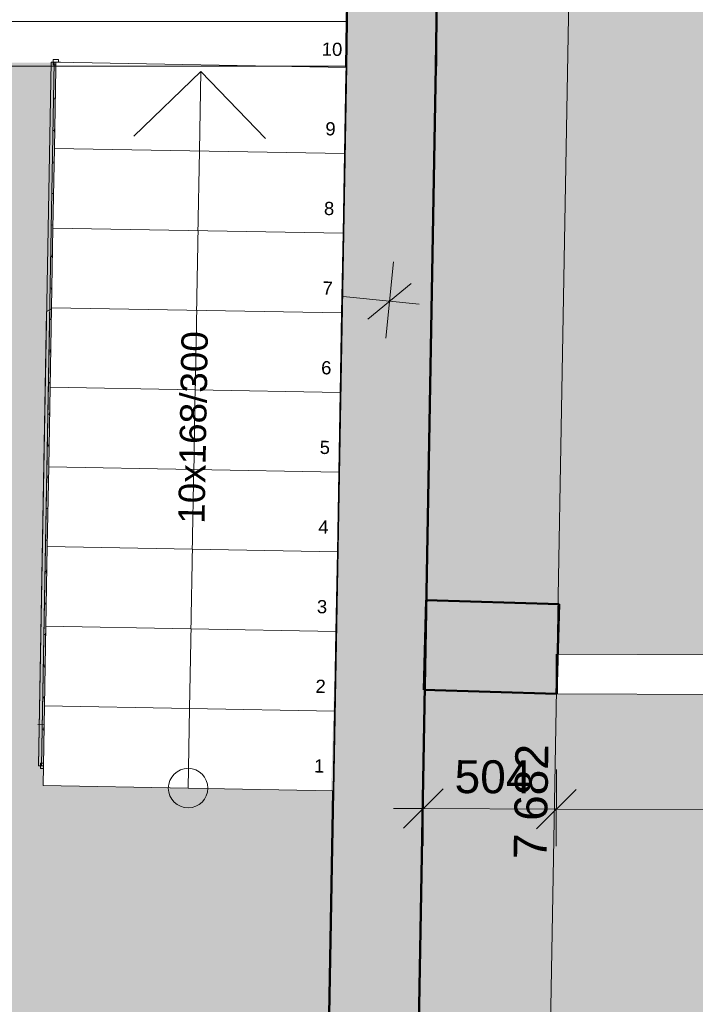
# Model space of a CAD drawing. Header units: millimetres. Extents: x -27561 to 3863, y -4271 to 20179.
# Tile 6 of 14: x -14371 to -11810, y 4080 to 7813. Entities that reach past the tile are written whole.
import ezdxf

# ---------------------------------------------------------------- set-up
doc = ezdxf.new("R2010")
doc.units = ezdxf.units.MM
doc.header["$MEASUREMENT"] = 0
doc.linetypes.add('Wipeout_Contour', pattern=[1000, 0, -1000])
for name, color, linetype in [('5._POHLED ZÁPADNÍ_2_2D prvky - obecné', 7, 'Continuous'), ('5._POHLED ZÁPADNÍ_2_3D prvky model', 7, 'Continuous'), ('5._POHLED ZÁPADNÍ_2_Bourané_Výplně - Povrchové', 7, 'Continuous'), ('5._POHLED ZÁPADNÍ_2_Interiér - schodiště', 7, 'Continuous'), ('5._POHLED ZÁPADNÍ_2_Konstrukce - nosné', 7, 'Continuous'), ('5._POHLED ZÁPADNÍ_2_Konstrukce – Dělicí čáry vrstev', 7, 'Continuous'), ('5._POHLED ZÁPADNÍ_2_Kresby a obrázky', 7, 'Continuous'), ('5._POHLED ZÁPADNÍ_2_Kóty - SP', 7, 'Continuous'), ('5._POHLED ZÁPADNÍ_2_Otvory – Okna', 7, 'Continuous'), ('5._POHLED ZÁPADNÍ_2_Výplně - Povrchové', 7, 'Continuous'), ('5._POHLED ZÁPADNÍ_2_Výplně – Řezové', 7, 'Continuous')]:
    doc.layers.add(name, color=color, linetype=linetype)
doc.styles.add('GENEROVANÝ_STYL_1', font='txt')
doc.styles.add('GENEROVANÝ_STYL_2', font='txt')

msp = doc.modelspace()

# ---------------------------------------------------------------- hatches: boundary and pattern name
at = {"layer": '5._POHLED ZÁPADNÍ_2_Bourané_Výplně - Povrchové', "linetype": 'Continuous', "lineweight": 0, "true_color": 0xffffff}
msp.add_hatch(color=7, dxfattribs=at).paths.add_polyline_path([(-12835.7, 5271.6), (-12910.7, 1010.6), (-10060.9, 1011.5), (-10060.9, 1201.5), (-7462.9, 1202.2), (-7366.8, 5114.5), (-7918, 5130.3), (-7914.9, 5237.8), (-12331.8, 5257.2), (-12331.1, 5407.2), (-7910.6, 5387.8), (-7908.2, 5470.2), (-7358.4, 5454.4), (-7304.9, 7951.5), (-10088.7, 8239.6), (-10111, 7956.3), (-10450, 7983), (-10412.8, 8453.8), (-12775.5, 8690.8), (-12829.7, 5611.6), (-12326.4, 5597.1), (-12336.1, 5257.2)])
at = {"layer": '5._POHLED ZÁPADNÍ_2_Výplně – Řezové', "linetype": 'Continuous', "lineweight": 13}
for points in [[(-12775.5, 8691.2), (-13114.9, 8726.6), (-13131.2, 7806.3), (-12791.2, 7806.4)], [(-12791.2, 7806.4), (-13131.2, 7806.3), (-13134.2, 7636.3), (-12794.2, 7636.4)], [(-12794.2, 7636.4), (-13134.2, 7636.3), (-13251.8, 1010.5), (-12911.7, 1010.6)], [(-12839.5, 5271.7), (-12336.1, 5257.2), (-12326.4, 5597.1), (-12829.7, 5611.6)]]:
    msp.add_hatch(color=254, dxfattribs=at).paths.add_polyline_path(points)

# ---------------------------------------------------------------- linework, layer by layer
at = {"layer": '5._POHLED ZÁPADNÍ_2_2D prvky - obecné', "color": 8, "linetype": 'Continuous', "lineweight": 13}
msp.add_line((-14302.1, 5141.4), (-13199.2, 5123.1), dxfattribs=at)
at = {"layer": '5._POHLED ZÁPADNÍ_2_3D prvky model', "color": 251, "linetype": 'Continuous', "lineweight": 20, "true_color": 0x6a6a6a, "flags": 128}
msp.add_lwpolyline([(-15534.1, 7635.6), (-13134.1, 7636.3), (-13114.6, 8746.3), (-15510.3, 8986.6)], close=True, dxfattribs=at)
at = {"layer": '5._POHLED ZÁPADNÍ_2_Konstrukce - nosné', "color": 8, "linetype": 'Continuous', "lineweight": 20}
for p, q in [((-14243, 7512.3), (-14231, 7512)), ((-14236.8, 7518.1), (-14237.1, 7506.1)), ((-14245.1, 7392.8), (-14233.1, 7392.6)), ((-14239, 7398.7), (-14239.2, 7386.7)), ((-14241.2, 7279.2), (-14241.4, 7267.3)), ((-14247.3, 7273.4), (-14235.3, 7273.1)), ((-14249.4, 7153.9), (-14237.5, 7153.7)), ((-14243.3, 7159.8), (-14243.6, 7147.8)), ((-14251.6, 7034.5), (-14239.6, 7034.3)), ((-14245.5, 7040.4), (-14245.7, 7028.4)), ((-14253.8, 6915), (-14241.8, 6914.8)), ((-14247.7, 6920.9), (-14247.9, 6908.9)), ((-14255.9, 6795.6), (-14243.9, 6795.4)), ((-14249.8, 6801.5), (-14250.1, 6789.5)), ((-14252, 6682), (-14252.2, 6670)), ((-14252, 6682), (-14252.2, 6670)), ((-14258.1, 6676.1), (-14246.1, 6675.9)), ((-14258.1, 6676.1), (-14246.1, 6675.9)), ((-14260.3, 6556.7), (-14248.3, 6556.5)), ((-14260.3, 6556.7), (-14248.3, 6556.5)), ((-14254.2, 6562.6), (-14254.4, 6550.6)), ((-14254.2, 6562.6), (-14254.4, 6550.6)), ((-14262.4, 6437.2), (-14250.4, 6437)), ((-14262.4, 6437.2), (-14250.4, 6437)), ((-14256.3, 6443.1), (-14256.5, 6431.1)), ((-14256.3, 6443.1), (-14256.5, 6431.1)), ((-14264.6, 6317.8), (-14252.6, 6317.6)), ((-14264.6, 6317.8), (-14252.6, 6317.6)), ((-14258.5, 6323.7), (-14258.7, 6311.7)), ((-14258.5, 6323.7), (-14258.7, 6311.7)), ((-14266.8, 6198.3), (-14254.8, 6198.1)), ((-14266.8, 6198.3), (-14254.8, 6198.1)), ((-14260.7, 6204.2), (-14260.9, 6192.2)), ((-14260.7, 6204.2), (-14260.9, 6192.2)), ((-14262.8, 6084.8), (-14263, 6072.8)), ((-14262.8, 6084.8), (-14263, 6072.8)), ((-14268.9, 6078.9), (-14256.9, 6078.7)), ((-14268.9, 6078.9), (-14256.9, 6078.7)), ((-14271.1, 5959.5), (-14259.1, 5959.2)), ((-14271.1, 5959.5), (-14259.1, 5959.2)), ((-14265, 5965.3), (-14265.2, 5953.4)), ((-14265, 5965.3), (-14265.2, 5953.4)), ((-14273.3, 5840), (-14261.3, 5839.8)), ((-14273.3, 5840), (-14261.3, 5839.8)), ((-14267.2, 5845.9), (-14267.4, 5833.9)), ((-14267.2, 5845.9), (-14267.4, 5833.9)), ((-14275.4, 5720.6), (-14263.4, 5720.3)), ((-14275.4, 5720.6), (-14263.4, 5720.3)), ((-14269.3, 5726.5), (-14269.5, 5714.5)), ((-14269.3, 5726.5), (-14269.5, 5714.5)), ((-14277.6, 5601.1), (-14265.6, 5600.9)), ((-14277.6, 5601.1), (-14265.6, 5600.9)), ((-14271.5, 5607), (-14271.7, 5595)), ((-14271.5, 5607), (-14271.7, 5595)), ((-14273.6, 5487.6), (-14273.9, 5475.6)), ((-14273.6, 5487.6), (-14273.9, 5475.6)), ((-14279.8, 5481.7), (-14267.8, 5481.5)), ((-14279.8, 5481.7), (-14267.8, 5481.5)), ((-14281.9, 5362.2), (-14269.9, 5362)), ((-14281.9, 5362.2), (-14269.9, 5362)), ((-14275.8, 5368.1), (-14276, 5356.1)), ((-14275.8, 5368.1), (-14276, 5356.1)), ((-14284.1, 5242.8), (-14272.1, 5242.6)), ((-14284.1, 5242.8), (-14272.1, 5242.6)), ((-14278, 5248.7), (-14278.2, 5236.7)), ((-14278, 5248.7), (-14278.2, 5236.7)), ((-14286.2, 5123.3), (-14274.2, 5123.1)), ((-14286.2, 5123.3), (-14274.2, 5123.1)), ((-14280.1, 5129.2), (-14280.4, 5117.2)), ((-14280.1, 5129.2), (-14280.4, 5117.2))]:
    msp.add_line(p, q, dxfattribs=at)
at = {"layer": '5._POHLED ZÁPADNÍ_2_Konstrukce - nosné', "color": 7, "linetype": 'Continuous', "lineweight": 50}
msp.add_line((-12335.3, 5257.2), (-12334.6, 5407.2), dxfattribs=at)
at = {"layer": '5._POHLED ZÁPADNÍ_2_Konstrukce - nosné', "color": 7, "linetype": 'Continuous', "lineweight": 50, "flags": 128}
for points in [[(-13114.9, 8726.6), (-13131.2, 7806.3)], [(-12791.2, 7806.4), (-12775.5, 8691.2)], [(-13134.2, 7636.3), (-13251.8, 1010.5)], [(-12911.7, 1010.6), (-12794.2, 7636.4)], [(-12829.7, 5611.6), (-12839.5, 5271.7)], [(-12326.4, 5597.1), (-12829.7, 5611.6)], [(-12336.1, 5257.2), (-12326.4, 5597.1)], [(-12839.5, 5271.7), (-12336.1, 5257.2)]]:
    msp.add_lwpolyline(points, dxfattribs=at)
at = {"layer": '5._POHLED ZÁPADNÍ_2_Konstrukce - nosné', "color": 7, "linetype": 'Continuous', "lineweight": 13, "flags": 128}
for points in [[(-13131.2, 7806.3), (-14558.6, 7805.9)], [(-12794.2, 7636.4), (-12790.8, 7636.4)]]:
    msp.add_lwpolyline(points, dxfattribs=at)
at = {"layer": '5._POHLED ZÁPADNÍ_2_Konstrukce - nosné', "color": 8, "linetype": 'Continuous', "lineweight": 20, "flags": 128}
for points in [[(-14300.3, 4984.1), (-14265.3, 4983.5), (-14216.9, 7651.3), (-14251.9, 7651.9)], [(-14244.6, 7641.8), (-14224.6, 7641.4), (-14224.3, 7661.4), (-14244.2, 7661.8)], [(-14288.8, 4983.9), (-14276.8, 4983.7), (-14228.4, 7651.5), (-14240.4, 7651.7)], [(-14300.3, 4984.1), (-14265.3, 4983.5), (-14233.7, 6725.6), (-14269.1, 6706)], [(-14288.8, 4983.9), (-14276.8, 4983.7), (-14245.3, 6719.2), (-14257.4, 6712.5)], [(-14293, 4974), (-14273, 4973.6), (-14272.6, 4993.6), (-14292.6, 4994)], [(-14293, 4974), (-14273, 4973.6), (-14272.6, 4993.6), (-14292.6, 4994)]]:
    msp.add_lwpolyline(points, close=True, dxfattribs=at)
at = {"layer": '5._POHLED ZÁPADNÍ_2_Konstrukce – Dělicí čáry vrstev', "color": 7, "linetype": 'Continuous', "lineweight": 50}
for p, q in [((-13131.2, 7806.3), (-13134.2, 7636.3)), ((-12794.2, 7636.4), (-12791.2, 7806.4)), ((-12794.2, 7636.4), (-12791.2, 7806.4))]:
    msp.add_line(p, q, dxfattribs=at)
at = {"layer": '5._POHLED ZÁPADNÍ_2_Kresby a obrázky', "color": 7, "linetype": 'Continuous', "lineweight": 35}
msp.add_line((-12790.8, 7636.4), (-12790.8, 7806.4), dxfattribs=at)
at = {"layer": '5._POHLED ZÁPADNÍ_2_Kóty - SP', "color": 154, "linetype": 'Continuous', "lineweight": 13}
for p, q in [((-12276.1, 8682.4), (-12411.3, 1001.8)), ((-13322.6, 6639.3), (-13293.5, 6928.4)), ((-12983.1, 6605.1), (-12954, 6894.2)), ((-13226.4, 6846.3), (-13390.6, 6712.1)), ((-13051.2, 6677.9), (-12886.9, 6812.1)), ((-13420.4, 6790.4), (-13308.5, 6779.2)), ((-13308.5, 6779.2), (-12969, 6745)), ((-12969, 6745), (-12857.1, 6733.7)), ((-12840.8, 4971.8), (-12842.1, 4681.2)), ((-12336.6, 4969.6), (-12337.8, 4679)), ((-12766.1, 4896.5), (-12916.8, 4747.2)), ((-12412.5, 4745), (-12261.9, 4894.3)), ((-12841.4, 4821.8), (-12953.9, 4822.3)), ((-12337.2, 4819.6), (-12841.4, 4821.8)), ((-9737.2, 4808.2), (-12337.2, 4819.6))]:
    msp.add_line(p, q, dxfattribs=at)
at = {"layer": '5._POHLED ZÁPADNÍ_2_Otvory – Okna', "color": 8, "linetype": 'Continuous', "lineweight": 13}
for p, q in [((-12335.3, 5257.2), (-12334.6, 5407.2)), ((-9734.6, 5395.8), (-12334.6, 5407.2)), ((-9735.3, 5245.8), (-12335.3, 5257.2))]:
    msp.add_line(p, q, dxfattribs=at)

# ---------------------------------------------------------------- texts
at = {"layer": '5._POHLED ZÁPADNÍ_2_Interiér - schodiště', "color": 8, "linetype": 'Continuous', "lineweight": 13, "insert": (-13225.9, 7701.1), "char_height": 50, "attachment_point": 4, "rotation": 358.9807, "style": 'GENEROVANÝ_STYL_1'}
msp.add_mtext('\\A1;{\\pql;\\fArial|b0|i0|c238|p38;10}', dxfattribs=at)
at = {"layer": '5._POHLED ZÁPADNÍ_2_Kóty - SP', "color": 154, "linetype": 'Continuous', "lineweight": 13, "char_height": 125, "attachment_point": 7, "style": 'GENEROVANÝ_STYL_2'}
for s, insert, width, rotation in [('\\A1;{\\pql;\\fArial|b0|i0|c0|p38;341}', (-13663.8, 6840.1), 284.573, 354.2514), ('\\A1;{\\pql;\\fArial|b0|i0|c0|p38;504}', (-12722.8, 4878.9), 284.573, 359.7475), ('\\A1;{\\pql;\\fArial|b0|i0|c0|p38;7\xa0682}', (-12372.5, 4628.9), 427.429, 88.9912)]:
    msp.add_mtext(s, dxfattribs=dict(at, insert=insert, width=width, rotation=rotation))

# ---------------------------------------------------------------- next in the draw order: wipeouts: each hides what was drawn before it
at = {"color": 254, "linetype": 'Wipeout_Contour', "lineweight": 0, "ltscale": 58525.827808}
msp.add_wipeout([(-14277.4, 5211.3), (-14282.8, 4909.4), (-13182.9, 4889.9), (-13177.6, 5191.8)], dxfattribs=at).dxf.layer = '5._POHLED ZÁPADNÍ_2_Výplně - Povrchové'

# ---------------------------------------------------------------- next in the draw order: linework, layer by layer
at = {"layer": '5._POHLED ZÁPADNÍ_2_Interiér - schodiště', "color": 8, "linetype": 'Continuous', "lineweight": 13}
for p, q in [((-14277.4, 5211.3), (-14282.8, 4909.4)), ((-13177.6, 5191.8), (-14277.4, 5211.3)), ((-13182.9, 4889.9), (-13177.6, 5191.8)), ((-14282.8, 4909.4), (-13182.9, 4889.9))]:
    msp.add_line(p, q, dxfattribs=at)
for start, end in [(0, 180), (180, 0)]:
    msp.add_arc((-13732.9, 4899.7), 75, start, end, dxfattribs=at)

# ---------------------------------------------------------------- next in the draw order: texts
at = {"layer": '5._POHLED ZÁPADNÍ_2_Interiér - schodiště', "color": 8, "linetype": 'Continuous', "lineweight": 13, "insert": (-13255.3, 4984), "char_height": 50, "attachment_point": 4, "rotation": 358.9807, "style": 'GENEROVANÝ_STYL_1'}
msp.add_mtext('\\A1;{\\pql;\\fArial|b0|i0|c238|p38;1}', dxfattribs=at)

# ---------------------------------------------------------------- next in the draw order: wipeouts: each hides what was drawn before it
at = {"color": 254, "linetype": 'Wipeout_Contour', "lineweight": 0, "ltscale": 58934.034168}
msp.add_wipeout([(-14272, 5513.2), (-14277.4, 5211.3), (-13177.6, 5191.8), (-13172.2, 5493.7)], dxfattribs=at).dxf.layer = '5._POHLED ZÁPADNÍ_2_Výplně - Povrchové'

# ---------------------------------------------------------------- next in the draw order: linework, layer by layer
at = {"layer": '5._POHLED ZÁPADNÍ_2_Interiér - schodiště', "color": 8, "linetype": 'Continuous', "lineweight": 13}
for p, q in [((-14272, 5513.2), (-14277.4, 5211.3)), ((-13172.2, 5493.7), (-14272, 5513.2)), ((-13177.6, 5191.8), (-13172.2, 5493.7)), ((-14277.4, 5211.3), (-13177.6, 5191.8)), ((-13732.9, 4899.7), (-13727.5, 5201.6))]:
    msp.add_line(p, q, dxfattribs=at)

# ---------------------------------------------------------------- next in the draw order: texts
at = {"layer": '5._POHLED ZÁPADNÍ_2_Interiér - schodiště', "color": 8, "linetype": 'Continuous', "lineweight": 13, "insert": (-13249.9, 5285.9), "char_height": 50, "attachment_point": 4, "rotation": 358.9807, "style": 'GENEROVANÝ_STYL_1'}
msp.add_mtext('\\A1;{\\pql;\\fArial|b0|i0|c238|p38;2}', dxfattribs=at)

# ---------------------------------------------------------------- next in the draw order: wipeouts: each hides what was drawn before it
at = {"color": 254, "linetype": 'Wipeout_Contour', "lineweight": 0, "ltscale": 59364.026014}
msp.add_wipeout([(-14266.7, 5815.2), (-14272, 5513.2), (-13172.2, 5493.7), (-13166.8, 5795.6)], dxfattribs=at).dxf.layer = '5._POHLED ZÁPADNÍ_2_Výplně - Povrchové'

# ---------------------------------------------------------------- next in the draw order: linework, layer by layer
at = {"layer": '5._POHLED ZÁPADNÍ_2_Interiér - schodiště', "color": 8, "linetype": 'Continuous', "lineweight": 13}
for p, q in [((-14266.7, 5815.2), (-14272, 5513.2)), ((-13166.8, 5795.6), (-14266.7, 5815.2)), ((-13172.2, 5493.7), (-13166.8, 5795.6)), ((-14272, 5513.2), (-13172.2, 5493.7))]:
    msp.add_line(p, q, dxfattribs=at)

# ---------------------------------------------------------------- next in the draw order: texts
at = {"layer": '5._POHLED ZÁPADNÍ_2_Interiér - schodiště', "color": 8, "linetype": 'Continuous', "lineweight": 13, "insert": (-13244.5, 5587.4), "char_height": 50, "attachment_point": 4, "rotation": 358.9807, "style": 'GENEROVANÝ_STYL_1'}
msp.add_mtext('\\A1;{\\pql;\\fArial|b0|i0|c238|p38;3}', dxfattribs=at)

# ---------------------------------------------------------------- next in the draw order: wipeouts: each hides what was drawn before it
at = {"color": 254, "linetype": 'Wipeout_Contour', "lineweight": 0, "ltscale": 59815.331748}
msp.add_wipeout([(-14261.3, 6117.1), (-14266.7, 5815.2), (-13166.8, 5795.6), (-13161.5, 6097.5)], dxfattribs=at).dxf.layer = '5._POHLED ZÁPADNÍ_2_Výplně - Povrchové'

# ---------------------------------------------------------------- next in the draw order: linework, layer by layer
at = {"layer": '5._POHLED ZÁPADNÍ_2_Interiér - schodiště', "color": 8, "linetype": 'Continuous', "lineweight": 13}
for p, q in [((-14261.3, 6117.1), (-14266.7, 5815.2)), ((-13161.5, 6097.5), (-14261.3, 6117.1)), ((-13166.8, 5795.6), (-13161.5, 6097.5)), ((-14266.7, 5815.2), (-13166.8, 5795.6))]:
    msp.add_line(p, q, dxfattribs=at)

# ---------------------------------------------------------------- next in the draw order: texts
at = {"layer": '5._POHLED ZÁPADNÍ_2_Interiér - schodiště', "color": 8, "linetype": 'Continuous', "lineweight": 13, "insert": (-13239.1, 5889.7), "char_height": 50, "attachment_point": 4, "rotation": 358.9807, "style": 'GENEROVANÝ_STYL_1'}
msp.add_mtext('\\A1;{\\pql;\\fArial|b0|i0|c238|p38;4}', dxfattribs=at)

# ---------------------------------------------------------------- next in the draw order: wipeouts: each hides what was drawn before it
at = {"color": 254, "linetype": 'Wipeout_Contour', "lineweight": 0, "ltscale": 60287.470991}
msp.add_wipeout([(-14255.9, 6419), (-14261.3, 6117.1), (-13161.5, 6097.5), (-13156.1, 6399.4)], dxfattribs=at).dxf.layer = '5._POHLED ZÁPADNÍ_2_Výplně - Povrchové'

# ---------------------------------------------------------------- next in the draw order: linework, layer by layer
at = {"layer": '5._POHLED ZÁPADNÍ_2_Interiér - schodiště', "color": 8, "linetype": 'Continuous', "lineweight": 13}
for p, q in [((-14255.9, 6419), (-14261.3, 6117.1)), ((-13156.1, 6399.4), (-14255.9, 6419)), ((-13161.5, 6097.5), (-13156.1, 6399.4)), ((-14261.3, 6117.1), (-13161.5, 6097.5))]:
    msp.add_line(p, q, dxfattribs=at)

# ---------------------------------------------------------------- next in the draw order: texts
at = {"layer": '5._POHLED ZÁPADNÍ_2_Interiér - schodiště', "color": 8, "linetype": 'Continuous', "lineweight": 13, "insert": (-13233.8, 6191.2), "char_height": 50, "attachment_point": 4, "rotation": 358.9807, "style": 'GENEROVANÝ_STYL_1'}
msp.add_mtext('\\A1;{\\pql;\\fArial|b0|i0|c238|p38;5}', dxfattribs=at)

# ---------------------------------------------------------------- next in the draw order: wipeouts: each hides what was drawn before it
at = {"color": 254, "linetype": 'Wipeout_Contour', "lineweight": 0, "ltscale": 60779.956586}
msp.add_wipeout([(-14250.5, 6720.9), (-14255.9, 6419), (-13156.1, 6399.4), (-13150.7, 6701.3)], dxfattribs=at).dxf.layer = '5._POHLED ZÁPADNÍ_2_Výplně - Povrchové'

# ---------------------------------------------------------------- next in the draw order: linework, layer by layer
at = {"layer": '5._POHLED ZÁPADNÍ_2_Interiér - schodiště', "color": 8, "linetype": 'Continuous', "lineweight": 13}
for p, q in [((-14250.5, 6720.9), (-14255.9, 6419)), ((-13150.7, 6701.3), (-14250.5, 6720.9)), ((-13156.1, 6399.4), (-13150.7, 6701.3)), ((-14255.9, 6419), (-13156.1, 6399.4))]:
    msp.add_line(p, q, dxfattribs=at)

# ---------------------------------------------------------------- next in the draw order: texts
at = {"layer": '5._POHLED ZÁPADNÍ_2_Interiér - schodiště', "color": 8, "linetype": 'Continuous', "lineweight": 13, "attachment_point": 4, "style": 'GENEROVANÝ_STYL_1'}
for s, insert, char_height, rotation in [('\\A1;{\\pql;\\fArial|b0|i0|c238|p38;10x168/300}', (-13719.9, 5901.8), 100, 88.9807), ('\\A1;{\\pql;\\fArial|b0|i0|c238|p38;6}', (-13228.4, 6493.1), 50, 358.9807)]:
    msp.add_mtext(s, dxfattribs=dict(at, insert=insert, char_height=char_height, rotation=rotation))

# ---------------------------------------------------------------- next in the draw order: wipeouts: each hides what was drawn before it
at = {"color": 254, "linetype": 'Wipeout_Contour', "lineweight": 0, "ltscale": 61292.296505}
msp.add_wipeout([(-14245.2, 7022.8), (-14250.5, 6720.9), (-13150.7, 6701.3), (-13145.3, 7003.2)], dxfattribs=at).dxf.layer = '5._POHLED ZÁPADNÍ_2_Výplně - Povrchové'

# ---------------------------------------------------------------- next in the draw order: linework, layer by layer
at = {"layer": '5._POHLED ZÁPADNÍ_2_Interiér - schodiště', "color": 8, "linetype": 'Continuous', "lineweight": 13}
for p, q in [((-14245.2, 7022.8), (-14250.5, 6720.9)), ((-13145.3, 7003.2), (-14245.2, 7022.8)), ((-13150.7, 6701.3), (-13145.3, 7003.2)), ((-14250.5, 6720.9), (-13150.7, 6701.3))]:
    msp.add_line(p, q, dxfattribs=at)

# ---------------------------------------------------------------- next in the draw order: texts
at = {"layer": '5._POHLED ZÁPADNÍ_2_Interiér - schodiště', "color": 8, "linetype": 'Continuous', "lineweight": 13, "insert": (-13223, 6795.5), "char_height": 50, "attachment_point": 4, "rotation": 358.9807, "style": 'GENEROVANÝ_STYL_1'}
msp.add_mtext('\\A1;{\\pql;\\fArial|b0|i0|c238|p38;7}', dxfattribs=at)

# ---------------------------------------------------------------- next in the draw order: wipeouts: each hides what was drawn before it
at = {"color": 254, "linetype": 'Wipeout_Contour', "lineweight": 0, "ltscale": 61823.995648}
msp.add_wipeout([(-14245.2, 7022.8), (-13145.3, 7003.2), (-13140, 7305.1), (-14239.8, 7324.7)], dxfattribs=at).dxf.layer = '5._POHLED ZÁPADNÍ_2_Výplně - Povrchové'

# ---------------------------------------------------------------- next in the draw order: linework, layer by layer
at = {"layer": '5._POHLED ZÁPADNÍ_2_Interiér - schodiště', "color": 8, "linetype": 'Continuous', "lineweight": 13}
for p, q in [((-14239.8, 7324.7), (-14245.2, 7022.8)), ((-13140, 7305.1), (-14239.8, 7324.7)), ((-13145.3, 7003.2), (-13140, 7305.1)), ((-14245.2, 7022.8), (-13145.3, 7003.2))]:
    msp.add_line(p, q, dxfattribs=at)

# ---------------------------------------------------------------- next in the draw order: texts
at = {"layer": '5._POHLED ZÁPADNÍ_2_Interiér - schodiště', "color": 8, "linetype": 'Continuous', "lineweight": 13, "insert": (-13217.7, 7097), "char_height": 50, "attachment_point": 4, "rotation": 358.9807, "style": 'GENEROVANÝ_STYL_1'}
msp.add_mtext('\\A1;{\\pql;\\fArial|b0|i0|c238|p38;8}', dxfattribs=at)

# ---------------------------------------------------------------- next in the draw order: wipeouts: each hides what was drawn before it
at = {"color": 254, "linetype": 'Wipeout_Contour', "lineweight": 0, "ltscale": 93725.758905}
msp.add_wipeout([(-14239.8, 7324.7), (-13140, 7305.1), (-13134.6, 7607), (-13134.2, 7632), (-14234, 7651.6), (-14234.4, 7626.6)], dxfattribs=at).dxf.layer = '5._POHLED ZÁPADNÍ_2_Výplně - Povrchové'

# ---------------------------------------------------------------- next in the draw order: hatches: boundary and pattern name
at = {"layer": '5._POHLED ZÁPADNÍ_2_Bourané_Výplně - Povrchové', "linetype": 'Continuous', "lineweight": 0, "true_color": 0xffffff}
msp.add_hatch(color=7, dxfattribs=at).paths.add_polyline_path([(-15533.9, 7648.8), (-15650.8, 1009.8), (-13250.8, 1010.5), (-13175.6, 5281.4), (-13179.3, 5281.5), (-13190.6, 4890.2), (-14282.3, 4909.4), (-14234, 7649.2)])

# ---------------------------------------------------------------- next in the draw order: linework, layer by layer
at = {"layer": '5._POHLED ZÁPADNÍ_2_Interiér - schodiště', "color": 8, "linetype": 'Continuous', "lineweight": 13}
for p, q in [((-14234.4, 7626.6), (-14239.8, 7324.7)), ((-14234, 7651.6), (-14234.4, 7626.6)), ((-13134.2, 7632), (-14234, 7651.6)), ((-13938.9, 7371.3), (-13684.5, 7616.8)), ((-13689.9, 7314.9), (-13684.5, 7616.8)), ((-13684.5, 7616.8), (-13439, 7362.4)), ((-13134.6, 7607), (-13134.2, 7632)), ((-13140, 7305.1), (-13134.6, 7607)), ((-14239.8, 7324.7), (-13140, 7305.1)), ((-13727.5, 5201.6), (-13689.9, 7314.9))]:
    msp.add_line(p, q, dxfattribs=at)
at = {"layer": '5._POHLED ZÁPADNÍ_2_Konstrukce - nosné', "color": 7, "linetype": 'Continuous', "lineweight": 13, "flags": 128}
msp.add_lwpolyline([(-14558.5, 7635.9), (-13134.2, 7636.3)], dxfattribs=at)
at = {"layer": '5._POHLED ZÁPADNÍ_2_Konstrukce – Dělicí čáry vrstev', "color": 7, "linetype": 'Continuous', "lineweight": 50}
msp.add_line((-13131.2, 7806.3), (-13134.2, 7636.3), dxfattribs=at)

# ---------------------------------------------------------------- next in the draw order: texts
at = {"layer": '5._POHLED ZÁPADNÍ_2_Interiér - schodiště', "color": 8, "linetype": 'Continuous', "lineweight": 13, "insert": (-13212.3, 7398.9), "char_height": 50, "attachment_point": 4, "rotation": 358.9807, "style": 'GENEROVANÝ_STYL_1'}
msp.add_mtext('\\A1;{\\pql;\\fArial|b0|i0|c238|p38;9}', dxfattribs=at)

doc.saveas('drawing.dxf')
